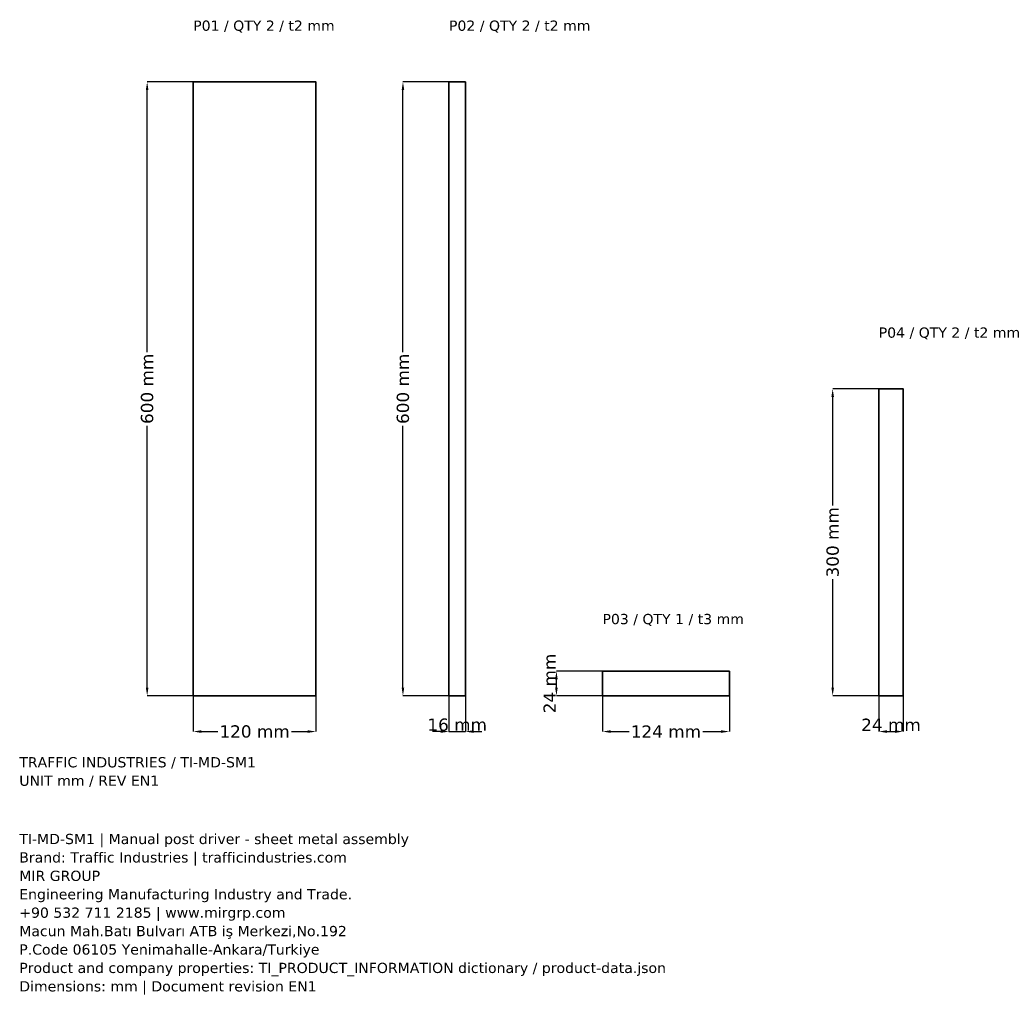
# Model space of a CAD drawing. Header units: millimetres. Extents: x -170 to 793, y -293 to 661.
import ezdxf

# ---------------------------------------------------------------- set-up
doc = ezdxf.new("R2010")
doc.units = ezdxf.units.MM
for name, color, linetype, lineweight in [('TI-DIM', 7, 'Continuous', 18), ('TI-NOTE', 7, 'Continuous', 18), ('TI-OUTLINE', 7, 'Continuous', 35)]:
    doc.layers.add(name, color=color, linetype=linetype, lineweight=lineweight)
doc.styles.add('TI-TECH', font='DejaVuSans.ttf')
doc.dimstyles.get("Standard").update_dxf_attribs({"dimtxt": 2.5, "dimasz": 2.5, "dimexe": 1.25, "dimexo": 0.625, "dimtad": 1, "dimtxsty": 'Standard', "dimcen": 2.5, "dimazin": 3, "dimtfac": 1, "dimtmove": 0, "dimatfit": 3, "dimarcsym": 0})

# ---------------------------------------------------------------- blocks, each defined once
blk = doc.blocks.new('_CLOSEDFILLED')
at = {"color": 0, "linetype": 'ByBlock'}
blk.add_solid([(-1, 0.16), (0, 0), (-1, -0.16)], dxfattribs=at)
blk = doc.blocks.new('*D0')
for p, q in [((0, 0), (0, -35)), ((120, 0), (120, -35)), ((8, -35), (24, -35)), ((96, -35), (112, -35))]:
    blk.add_line(p, q)
at = {"layer": 'Defpoints'}
for p in [(0, 0), (120, 0), (0, -35)]:
    blk.add_point(p, dxfattribs=at)
at = {"layer": 'TI-DIM', "xscale": 8, "yscale": 8, "rotation": 180}
blk.add_blockref('_CLOSEDFILLED', (0, -35), dxfattribs=at)
at = {"layer": 'TI-DIM', "xscale": 8, "yscale": 8}
blk.add_blockref('_CLOSEDFILLED', (120, -35), dxfattribs=at)
at = {"layer": 'TI-DIM', "insert": (60, -35), "char_height": 12, "attachment_point": 5, "style": 'TI-TECH'}
blk.add_mtext('120 mm', dxfattribs=at)
blk = doc.blocks.new('*D2')
for p, q in [((0, 600), (-45, 600)), ((-45, 336), (-45, 592)), ((-45, 8), (-45, 264)), ((0, 0), (-45, 0))]:
    blk.add_line(p, q)
at = {"layer": 'Defpoints'}
for p in [(0, 600), (-45, 0), (0, 0)]:
    blk.add_point(p, dxfattribs=at)
at = {"layer": 'TI-DIM', "xscale": 8, "yscale": 8}
for p, rotation in [((-45, 600), 90), ((-45, 0), 270)]:
    blk.add_blockref('_CLOSEDFILLED', p, dxfattribs=dict(at, rotation=rotation))
at = {"layer": 'TI-DIM', "insert": (-45, 300), "char_height": 12, "attachment_point": 5, "rotation": 90, "style": 'TI-TECH'}
blk.add_mtext('600 mm', dxfattribs=at)
blk = doc.blocks.new('*D3')
for p, q in [((250, 0), (250, -35)), ((266, 0), (266, -35)), ((242, -35), (234, -35)), ((250, -35), (266, -35)), ((274, -35), (282, -35))]:
    blk.add_line(p, q)
at = {"layer": 'Defpoints'}
for p in [(250, 0), (266, 0), (250, -35)]:
    blk.add_point(p, dxfattribs=at)
at = {"layer": 'TI-DIM', "xscale": 8, "yscale": 8}
blk.add_blockref('_CLOSEDFILLED', (250, -35), dxfattribs=at)
at = {"layer": 'TI-DIM', "xscale": 8, "yscale": 8, "rotation": 180}
blk.add_blockref('_CLOSEDFILLED', (266, -35), dxfattribs=at)
at = {"layer": 'TI-DIM', "insert": (258, -28.375), "char_height": 12, "attachment_point": 5, "style": 'TI-TECH'}
blk.add_mtext('16 mm', dxfattribs=at)
blk = doc.blocks.new('*D4')
for p, q in [((250, 600), (205, 600)), ((205, 336), (205, 592)), ((205, 8), (205, 264)), ((250, 0), (205, 0))]:
    blk.add_line(p, q)
at = {"layer": 'Defpoints'}
for p in [(250, 600), (205, 0), (250, 0)]:
    blk.add_point(p, dxfattribs=at)
at = {"layer": 'TI-DIM', "xscale": 8, "yscale": 8}
for p, rotation in [((205, 600), 90), ((205, 0), 270)]:
    blk.add_blockref('_CLOSEDFILLED', p, dxfattribs=dict(at, rotation=rotation))
at = {"layer": 'TI-DIM', "insert": (205, 300), "char_height": 12, "attachment_point": 5, "rotation": 90, "style": 'TI-TECH'}
blk.add_mtext('600 mm', dxfattribs=at)
blk = doc.blocks.new('*D5')
for p, q in [((400, 0), (400, -35)), ((524, 0), (524, -35)), ((408, -35), (426, -35)), ((498, -35), (516, -35))]:
    blk.add_line(p, q)
at = {"layer": 'Defpoints'}
for p in [(400, 0), (524, 0), (400, -35)]:
    blk.add_point(p, dxfattribs=at)
at = {"layer": 'TI-DIM', "xscale": 8, "yscale": 8, "rotation": 180}
blk.add_blockref('_CLOSEDFILLED', (400, -35), dxfattribs=at)
at = {"layer": 'TI-DIM', "xscale": 8, "yscale": 8}
blk.add_blockref('_CLOSEDFILLED', (524, -35), dxfattribs=at)
at = {"layer": 'TI-DIM', "insert": (462, -35), "char_height": 12, "attachment_point": 5, "style": 'TI-TECH'}
blk.add_mtext('124 mm', dxfattribs=at)
blk = doc.blocks.new('*D6')
for p, q in [((400, 24), (355, 24)), ((355, 8), (355, 16)), ((400, 0), (355, 0))]:
    blk.add_line(p, q)
at = {"layer": 'Defpoints'}
for p in [(400, 24), (355, 0), (400, 0)]:
    blk.add_point(p, dxfattribs=at)
at = {"layer": 'TI-DIM', "xscale": 8, "yscale": 8}
for p, rotation in [((355, 24), 90), ((355, 0), 270)]:
    blk.add_blockref('_CLOSEDFILLED', p, dxfattribs=dict(at, rotation=rotation))
at = {"layer": 'TI-DIM', "insert": (348.375, 12), "char_height": 12, "attachment_point": 5, "rotation": 90, "style": 'TI-TECH'}
blk.add_mtext('24 mm', dxfattribs=at)
blk = doc.blocks.new('*D7')
for p, q in [((670, 0), (670, -35)), ((694, 0), (694, -35)), ((678, -35), (686, -35))]:
    blk.add_line(p, q)
at = {"layer": 'Defpoints'}
for p in [(670, 0), (694, 0), (670, -35)]:
    blk.add_point(p, dxfattribs=at)
at = {"layer": 'TI-DIM', "xscale": 8, "yscale": 8, "rotation": 180}
blk.add_blockref('_CLOSEDFILLED', (670, -35), dxfattribs=at)
at = {"layer": 'TI-DIM', "xscale": 8, "yscale": 8}
blk.add_blockref('_CLOSEDFILLED', (694, -35), dxfattribs=at)
at = {"layer": 'TI-DIM', "insert": (682, -28.375), "char_height": 12, "attachment_point": 5, "style": 'TI-TECH'}
blk.add_mtext('24 mm', dxfattribs=at)
blk = doc.blocks.new('*D8')
for p, q in [((670, 300), (625, 300)), ((625, 186), (625, 292)), ((625, 8), (625, 114)), ((670, 0), (625, 0))]:
    blk.add_line(p, q)
at = {"layer": 'Defpoints'}
for p in [(670, 300), (625, 0), (670, 0)]:
    blk.add_point(p, dxfattribs=at)
at = {"layer": 'TI-DIM', "xscale": 8, "yscale": 8}
for p, rotation in [((625, 300), 90), ((625, 0), 270)]:
    blk.add_blockref('_CLOSEDFILLED', p, dxfattribs=dict(at, rotation=rotation))
at = {"layer": 'TI-DIM', "insert": (625, 150), "char_height": 12, "attachment_point": 5, "rotation": 90, "style": 'TI-TECH'}
blk.add_mtext('300 mm', dxfattribs=at)

msp = doc.modelspace()

# ---------------------------------------------------------------- linework, layer by layer
at = {"layer": 'TI-OUTLINE'}
for points in [[(0, 0), (120, 0), (120, 600), (0, 600), (0, 0)], [(250, 0), (266, 0), (266, 600), (250, 600), (250, 0)], [(670, 0), (694, 0), (694, 300), (670, 300), (670, 0)], [(400, 0), (524, 0), (524, 24), (400, 24), (400, 0)]]:
    msp.add_lwpolyline(points, dxfattribs=at)

# ---------------------------------------------------------------- texts
at = {"layer": 'TI-NOTE', "style": 'TI-TECH'}
for s, p in [('P01 / QTY 2 / t2 mm', (0, 650)), ('P02 / QTY 2 / t2 mm', (250, 650)), ('P04 / QTY 2 / t2 mm', (670, 350)), ('P03 / QTY 1 / t3 mm', (400, 70)), ('TRAFFIC INDUSTRIES / TI-MD-SM1', (-170, -70)), ('UNIT mm / REV EN1', (-170, -88)), ('TI-MD-SM1 | Manual post driver - sheet metal assembly', (-170, -145)), ('Brand: Traffic Industries | trafficindustries.com', (-170, -163)), ('MIR GROUP', (-170, -181)), ('Engineering Manufacturing Industry and Trade.', (-170, -199)), ('+90 532 711 2185 | www.mirgrp.com', (-170, -217)), ('Macun Mah.Batı Bulvarı ATB iş Merkezi,No.192', (-170, -235)), ('P.Code 06105 Yenimahalle-Ankara/Turkiye', (-170, -253)), ('Product and company properties: TI_PRODUCT_INFORMATION dictionary / product-data.json', (-170, -271)), ('Dimensions: mm | Document revision EN1', (-170, -289))]:
    msp.add_text(s, height=10, dxfattribs=at).set_placement(p)

# ---------------------------------------------------------------- dimensions: what is measured, and where the dimension line sits
at = {"layer": 'TI-DIM'}
for base, p1, p2, text, picture, middle in [((-45, 0), (0, 0), (0, 600), '600 mm', '*D2', (-45, 300)), ((205, 0), (250, 0), (250, 600), '600 mm', '*D4', (205, 300)), ((625, 0), (670, 0), (670, 300), '300 mm', '*D8', (625, 150)), ((355, 0), (400, 0), (400, 24), '24 mm', '*D6', (348.375, 12))]:
    dim = msp.add_linear_dim(base=base, p1=p1, p2=p2, angle=90, text=text, dimstyle='Standard', override={"dimtxt": 12, "dimasz": 8, "dimtxsty": 'TI-TECH'}, dxfattribs=at)
    dim.commit()
    dim.dimension.update_dxf_attribs({"geometry": picture, "text_midpoint": middle})
for base, p1, p2, text, picture, middle in [((0, -35), (0, 0), (120, 0), '120 mm', '*D0', (60, -35)), ((250, -35), (250, 0), (266, 0), '16 mm', '*D3', (258, -28.375)), ((400, -35), (400, 0), (524, 0), '124 mm', '*D5', (462, -35)), ((670, -35), (670, 0), (694, 0), '24 mm', '*D7', (682, -28.375))]:
    dim = msp.add_linear_dim(base=base, p1=p1, p2=p2, text=text, dimstyle='Standard', override={"dimtxt": 12, "dimasz": 8, "dimtxsty": 'TI-TECH'}, dxfattribs=at)
    dim.commit()
    dim.dimension.update_dxf_attribs({"geometry": picture, "text_midpoint": middle})

doc.saveas('drawing.dxf')
